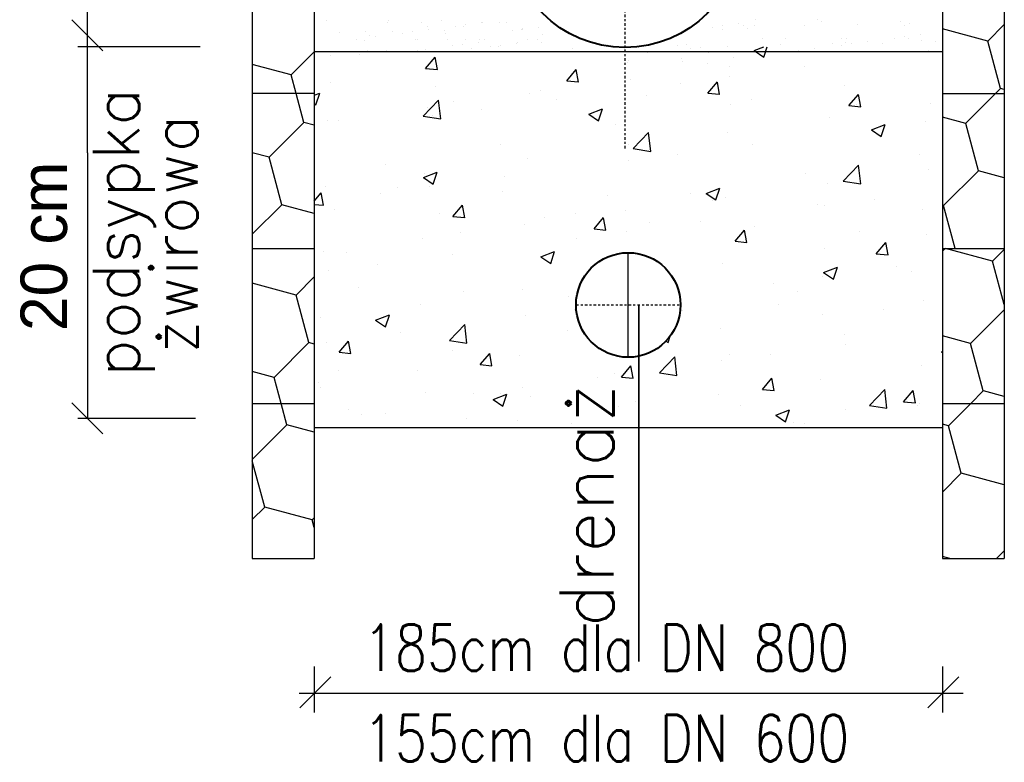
# Model space of a CAD drawing. Extents: x 10053 to 10263, y 5337 to 5664.
# Tile 9 of 14: x 10169 to 10217, y 5465 to 5501. Entities that reach past the tile are written whole.
import ezdxf

# ---------------------------------------------------------------- set-up
doc = ezdxf.new("R2010")
doc.units = 0
doc.header["$LTSCALE"] = 0.01
doc.linetypes.add('DASHDOT', pattern=[25.4, 12.7, -6.35, 0, -6.35])
doc.layers.get('0').update_dxf_attribs({"linetype": 'CONTINUOUS'})
for name, color, linetype in [('kreskowania', 254, 'CONTINUOUS'), ('NAPISY', 7, 'CONTINUOUS'), ('osie', 7, 'DASHDOT')]:
    doc.layers.add(name, color=color, linetype=linetype)
for name, color, linetype, lineweight in [('odnośniki grube', 21, 'CONTINUOUS', 35), ('rury', 130, 'CONTINUOUS', 40), ('ŚCIANY', 2, 'CONTINUOUS', 25)]:
    doc.layers.add(name, color=color, linetype=linetype, lineweight=lineweight)
doc.styles.add('ROMANS', font='ROMANS')
doc.styles.get("Standard").update_dxf_attribs({"font": 'txt', "height": 0.003})
doc.styles.add('STYLE1', font='simplex.shx', dxfattribs={"width": 0.8})

msp = doc.modelspace()

# ---------------------------------------------------------------- linework, layer by layer
at = {"layer": 'kreskowania', "color": 7}
for p, q in [((10183.719, 5501.308), (10183.719, 5501.308)), ((10186.692, 5501.237), (10186.692, 5501.237)), ((10186.705, 5501.314), (10186.705, 5501.314)), ((10188.331, 5501.219), (10188.331, 5501.219)), ((10189.282, 5501.33), (10189.282, 5501.33)), ((10191.251, 5501.204), (10191.251, 5501.204)), ((10191.317, 5501.224), (10191.317, 5501.224)), ((10192.14, 5501.229), (10192.14, 5501.229)), ((10192.457, 5501.215), (10192.457, 5501.215)), ((10203.786, 5501.159), (10203.786, 5501.159)), ((10204.622, 5501.346), (10204.622, 5501.346)), ((10207.608, 5501.352), (10207.608, 5501.352)), ((10207.847, 5501.292), (10207.847, 5501.292)), ((10209.597, 5501.143), (10209.597, 5501.143)), ((10211.684, 5501.259), (10211.684, 5501.259)), ((10212.107, 5501.175), (10212.107, 5501.175)), ((10184.349, 5500.709), (10184.349, 5500.709)), ((10185.61, 5500.771), (10185.61, 5500.771)), ((10186.939, 5500.802), (10186.939, 5500.802)), ((10187.391, 5500.696), (10187.391, 5500.696)), ((10187.89, 5500.762), (10187.89, 5500.762)), ((10188.617, 5501.01), (10188.617, 5501.01)), ((10188.67, 5500.864), (10188.67, 5500.864)), ((10189.449, 5500.834), (10189.449, 5500.834)), ((10189.503, 5500.686), (10189.503, 5500.686)), ((10189.972, 5501.036), (10189.972, 5501.036)), ((10190.371, 5501.029), (10190.371, 5501.029)), ((10190.472, 5501.102), (10190.472, 5501.102)), ((10192.764, 5500.809), (10192.764, 5500.809)), ((10193.201, 5500.863), (10193.201, 5500.863)), ((10193.229, 5500.928), (10193.229, 5500.928)), ((10193.263, 5500.875), (10193.263, 5500.875)), ((10194.043, 5500.977), (10194.043, 5500.977)), ((10202.507, 5500.991), (10202.507, 5500.991)), ((10202.981, 5500.863), (10202.981, 5500.863)), ((10203.006, 5501.056), (10203.006, 5501.056)), ((10204.027, 5501.072), (10204.027, 5501.072)), ((10204.203, 5500.91), (10204.203, 5500.91)), ((10204.554, 5501.061), (10204.554, 5501.061)), ((10207.007, 5501.049), (10207.007, 5501.049)), ((10211.861, 5501.097), (10211.861, 5501.097)), ((10215.927, 5500.317), (10213.714, 5500.91)), ((10215.927, 5500.317), (10216.734, 5501.125)), ((10185.174, 5500.381), (10185.174, 5500.381)), ((10185.536, 5500.35), (10185.536, 5500.35)), ((10185.787, 5500.609), (10185.787, 5500.609)), ((10186.089, 5500.525), (10186.089, 5500.525)), ((10188.046, 5500.382), (10188.046, 5500.382)), ((10188.16, 5500.386), (10188.16, 5500.386)), ((10189.575, 5500.373), (10189.575, 5500.373)), ((10190.499, 5500.37), (10190.499, 5500.37)), ((10191.108, 5500.267), (10191.108, 5500.267)), ((10191.147, 5500.392), (10191.147, 5500.392)), ((10191.418, 5500.413), (10191.418, 5500.413)), ((10192.953, 5500.216), (10192.953, 5500.216)), ((10193.019, 5500.236), (10193.019, 5500.236)), ((10193.493, 5500.374), (10193.493, 5500.374)), ((10193.982, 5500.388), (10193.982, 5500.388)), ((10194.159, 5500.226), (10194.159, 5500.226)), ((10194.246, 5500.615), (10194.246, 5500.615)), ((10204.965, 5500.45), (10204.965, 5500.45)), ((10206.077, 5500.419), (10206.077, 5500.419)), ((10208.361, 5500.194), (10208.361, 5500.194)), ((10208.802, 5500.417), (10208.802, 5500.417)), ((10208.978, 5500.256), (10208.978, 5500.256)), ((10209.064, 5500.424), (10209.064, 5500.424)), ((10209.281, 5500.176), (10209.281, 5500.176)), ((10210.06, 5500.279), (10210.06, 5500.279)), ((10210.814, 5500.182), (10210.814, 5500.182)), ((10211.363, 5500.451), (10211.363, 5500.451)), ((10211.862, 5500.516), (10211.862, 5500.516)), ((10212.05, 5500.43), (10212.05, 5500.43)), ((10212.642, 5500.619), (10212.642, 5500.619)), ((10212.695, 5500.333), (10212.695, 5500.333)), ((10213.404, 5500.276), (10213.404, 5500.276)), ((10216.547, 5498.001), (10215.926, 5500.317)), ((10181.98, 5498.667), (10183.104, 5499.791)), ((10183.192, 5499.821), (10183.192, 5499.821)), ((10185.702, 5499.853), (10185.702, 5499.853)), ((10186.621, 5499.844), (10186.621, 5499.844)), ((10187.748, 5499.824), (10187.748, 5499.824)), ((10188.155, 5499.842), (10188.155, 5499.842)), ((10188.527, 5499.927), (10188.527, 5499.927)), ((10189.83, 5500.098), (10189.83, 5500.098)), ((10190.329, 5500.164), (10190.329, 5500.164)), ((10190.458, 5499.811), (10190.458, 5499.811)), ((10190.745, 5499.935), (10190.745, 5499.935)), ((10191.674, 5500.047), (10191.674, 5500.047)), ((10192.073, 5500.04), (10192.073, 5500.04)), ((10192.173, 5500.113), (10192.173, 5500.113)), ((10195.708, 5499.955), (10195.708, 5499.955)), ((10197.407, 5500.168), (10197.407, 5500.168)), ((10198.918, 5500.003), (10198.918, 5500.003)), ((10199.323, 5499.745), (10199.323, 5499.745)), ((10200.808, 5500.08), (10200.808, 5500.08)), ((10201.244, 5500.135), (10201.244, 5500.135)), ((10201.421, 5499.973), (10201.421, 5499.973)), ((10201.905, 5500.008), (10201.905, 5500.008)), ((10202.309, 5499.75), (10202.309, 5499.75)), ((10203.261, 5500.069), (10203.261, 5500.069)), ((10204.539, 5499.849), (10205.007, 5500.029)), ((10204.539, 5499.849), (10205.016, 5499.527)), ((10205.016, 5499.527), (10205.184, 5500.029)), ((10205.851, 5500.162), (10205.851, 5500.162)), ((10206.7, 5499.837), (10206.7, 5499.837)), ((10207.479, 5499.939), (10207.479, 5499.939)), ((10208.344, 5499.782), (10208.344, 5499.782)), ((10208.782, 5500.111), (10208.782, 5500.111)), ((10213.031, 5499.863), (10213.031, 5499.863)), ((10183.89, 5499.634), (10183.89, 5499.634)), ((10185.322, 5499.664), (10185.322, 5499.664)), ((10188.531, 5498.973), (10188.994, 5499.524)), ((10189.105, 5498.922), (10188.994, 5499.523)), ((10198.361, 5499.294), (10198.361, 5499.294)), ((10198.425, 5499.389), (10198.425, 5499.389)), ((10201.015, 5499.483), (10201.015, 5499.483)), ((10201.072, 5499.305), (10201.072, 5499.305)), ((10202.255, 5499.209), (10202.255, 5499.209)), ((10203.525, 5499.515), (10203.525, 5499.515)), ((10181.98, 5498.666), (10180.084, 5499.174)), ((10188.531, 5498.973), (10189.104, 5498.923)), ((10195.409, 5498.372), (10195.871, 5498.922)), ((10195.982, 5498.32), (10195.872, 5498.922)), ((10203.364, 5499.064), (10203.364, 5499.064)), ((10206.975, 5499.065), (10206.975, 5499.065)), ((10182.223, 5497.756), (10181.98, 5498.666)), ((10183.916, 5498.316), (10183.916, 5498.316)), ((10195.409, 5498.371), (10195.982, 5498.321)), ((10195.479, 5498.345), (10195.479, 5498.345)), ((10198.521, 5498.45), (10198.521, 5498.45)), ((10200.943, 5498.271), (10200.943, 5498.271)), ((10202.287, 5497.77), (10202.749, 5498.321)), ((10202.86, 5497.719), (10202.749, 5498.32)), ((10203.344, 5498.587), (10203.344, 5498.587)), ((10183.104, 5497.679), (10183.373, 5497.782)), ((10183.178, 5497.202), (10183.373, 5497.782)), ((10189.035, 5498.1), (10189.035, 5498.1)), ((10193.597, 5497.774), (10193.597, 5497.774)), ((10194.154, 5497.883), (10194.154, 5497.883)), ((10202.287, 5497.77), (10202.86, 5497.72)), ((10208.961, 5498.16), (10208.961, 5498.16)), ((10216.302, 5497.756), (10216.547, 5498.002)), ((10216.734, 5497.951), (10216.547, 5498.001)), ((10182.6, 5496.351), (10182.223, 5497.756)), ((10188.42, 5496.661), (10189.167, 5497.439)), ((10189.273, 5496.528), (10189.167, 5497.439)), ((10189.887, 5497.385), (10189.887, 5497.385)), ((10194.887, 5497.474), (10194.887, 5497.474)), ((10199.273, 5497.667), (10199.273, 5497.667)), ((10204.392, 5497.451), (10204.392, 5497.451)), ((10209.165, 5497.168), (10209.627, 5497.719)), ((10209.738, 5497.117), (10209.627, 5497.718)), ((10214.852, 5496.307), (10216.302, 5497.756)), ((10183.104, 5497.252), (10183.178, 5497.202)), ((10188.617, 5497.056), (10188.617, 5497.056)), ((10191.256, 5496.996), (10191.256, 5496.996)), ((10196.482, 5496.756), (10197.154, 5497.014)), ((10196.959, 5496.434), (10197.154, 5497.014)), ((10203.369, 5497.2), (10203.369, 5497.2)), ((10209.165, 5497.168), (10209.738, 5497.118)), ((10209.51, 5497.234), (10209.51, 5497.234)), ((10213.151, 5497.265), (10213.151, 5497.265)), ((10180.905, 5494.656), (10182.6, 5496.351)), ((10183.104, 5496.216), (10182.6, 5496.351)), ((10183.773, 5496.442), (10183.773, 5496.442)), ((10184.295, 5496.425), (10184.295, 5496.425)), ((10188.42, 5496.66), (10189.273, 5496.528)), ((10188.855, 5496.68), (10188.855, 5496.68)), ((10196.482, 5496.756), (10196.959, 5496.434)), ((10208.228, 5496.59), (10208.228, 5496.59)), ((10212.909, 5496.397), (10212.909, 5496.397)), ((10214.852, 5496.306), (10213.714, 5496.611)), ((10197.777, 5496.24), (10197.777, 5496.24)), ((10198.654, 5495.073), (10199.4, 5495.852)), ((10199.506, 5494.941), (10199.4, 5495.852)), ((10203.247, 5495.871), (10203.247, 5495.871)), ((10210.263, 5495.988), (10210.934, 5496.246)), ((10210.263, 5495.988), (10210.74, 5495.666)), ((10210.509, 5496.081), (10210.509, 5496.081)), ((10210.74, 5495.666), (10210.934, 5496.246)), ((10215.472, 5493.991), (10214.852, 5496.306)), ((10192.185, 5495.28), (10192.185, 5495.28)), ((10198.404, 5495.258), (10198.404, 5495.258)), ((10198.654, 5495.073), (10199.506, 5494.941)), ((10204.453, 5495.283), (10204.453, 5495.283)), ((10180.905, 5494.656), (10180.084, 5494.876)), ((10181.525, 5492.34), (10180.905, 5494.656)), ((10193.481, 5494.582), (10193.481, 5494.582)), ((10198.421, 5494.489), (10198.421, 5494.489)), ((10200.821, 5494.805), (10200.821, 5494.805)), ((10212.624, 5494.804), (10212.624, 5494.804)), ((10186.593, 5494.32), (10186.593, 5494.32)), ((10208.887, 5493.486), (10209.634, 5494.265)), ((10209.74, 5493.354), (10209.634, 5494.265)), ((10213.035, 5494.073), (10213.035, 5494.073)), ((10213.777, 5492.296), (10215.472, 5493.991)), ((10216.734, 5493.653), (10215.472, 5493.991)), ((10188.425, 5493.663), (10189.097, 5493.921)), ((10188.425, 5493.663), (10188.902, 5493.341)), ((10188.5, 5493.863), (10188.5, 5493.863)), ((10188.902, 5493.341), (10189.097, 5493.921)), ((10192.365, 5493.692), (10192.365, 5493.692)), ((10207.031, 5493.844), (10207.031, 5493.844)), ((10208.887, 5493.486), (10209.74, 5493.354)), ((10183.657, 5493.25), (10183.657, 5493.25)), ((10187.168, 5493.2), (10187.168, 5493.2)), ((10188.733, 5493.214), (10188.733, 5493.214)), ((10192.287, 5492.983), (10192.287, 5492.983)), ((10202.206, 5492.895), (10202.877, 5493.153)), ((10202.683, 5492.574), (10202.877, 5493.153)), ((10208.111, 5493.398), (10208.111, 5493.398)), ((10183.104, 5492.506), (10183.446, 5492.913)), ((10183.557, 5492.311), (10183.446, 5492.912)), ((10186.332, 5492.898), (10186.332, 5492.898)), ((10197.405, 5492.767), (10197.405, 5492.767)), ((10201.439, 5492.884), (10201.439, 5492.884)), ((10202.206, 5492.895), (10202.683, 5492.573)), ((10202.524, 5492.551), (10202.524, 5492.551)), ((10203.131, 5492.679), (10203.131, 5492.679)), ((10210.387, 5492.615), (10210.387, 5492.615)), ((10180.084, 5490.899), (10181.526, 5492.34)), ((10183.104, 5491.917), (10181.526, 5492.34)), ((10183.104, 5492.352), (10183.557, 5492.312)), ((10184.071, 5492.128), (10184.071, 5492.128)), ((10189.862, 5491.76), (10190.324, 5492.311)), ((10190.435, 5491.709), (10190.324, 5492.311)), ((10198.287, 5492.065), (10198.287, 5492.065)), ((10207.643, 5492.334), (10207.643, 5492.334)), ((10207.986, 5492.299), (10207.986, 5492.299)), ((10212.762, 5492.118), (10212.762, 5492.118)), ((10213.777, 5492.296), (10213.714, 5492.313)), ((10214.337, 5490.206), (10213.777, 5492.296)), ((10189.19, 5491.912), (10189.19, 5491.912)), ((10189.862, 5491.76), (10190.435, 5491.71)), ((10194.308, 5491.695), (10194.308, 5491.695)), ((10195.847, 5491.924), (10195.847, 5491.924)), ((10196.74, 5491.159), (10197.202, 5491.71)), ((10197.313, 5491.108), (10197.202, 5491.709)), ((10193.364, 5491.39), (10193.364, 5491.39)), ((10196.739, 5491.159), (10197.313, 5491.109)), ((10199.427, 5491.479), (10199.427, 5491.479)), ((10201.93, 5491.501), (10201.93, 5491.501)), ((10203.618, 5490.557), (10204.08, 5491.108)), ((10204.191, 5490.506), (10204.08, 5491.107)), ((10204.546, 5491.263), (10204.546, 5491.263)), ((10188.384, 5490.671), (10188.384, 5490.671)), ((10190.255, 5490.964), (10190.255, 5490.964)), ((10195.898, 5490.707), (10195.898, 5490.707)), ((10198.299, 5491.023), (10198.299, 5491.023)), ((10209.665, 5491.046), (10209.665, 5491.046)), ((10212.918, 5490.881), (10212.918, 5490.881)), ((10203.617, 5490.557), (10204.19, 5490.507)), ((10207.995, 5490.206), (10207.995, 5490.206)), ((10210.495, 5489.955), (10210.958, 5490.506)), ((10211.068, 5489.904), (10210.958, 5490.505)), ((10213.714, 5490.075), (10213.845, 5490.206)), ((10216.167, 5489.591), (10213.872, 5490.206)), ((10216.167, 5489.591), (10216.734, 5490.159)), ((10183.54, 5490.057), (10183.54, 5490.057)), ((10184.663, 5490.004), (10184.663, 5490.004)), ((10189.842, 5489.91), (10189.842, 5489.91)), ((10194.149, 5489.803), (10194.82, 5490.06)), ((10194.149, 5489.802), (10194.626, 5489.481)), ((10194.626, 5489.481), (10194.82, 5490.06)), ((10210.495, 5489.955), (10211.068, 5489.905)), ((10186.21, 5489.432), (10186.21, 5489.432)), ((10203.014, 5489.487), (10203.014, 5489.487)), ((10207.93, 5489.035), (10208.601, 5489.292)), ((10208.407, 5488.713), (10208.601, 5489.292)), ((10211.496, 5489.311), (10211.496, 5489.311)), ((10216.734, 5487.472), (10216.166, 5489.591)), ((10182.22, 5487.941), (10183.104, 5488.825)), ((10183.81, 5489.116), (10183.81, 5489.116)), ((10207.864, 5488.833), (10207.864, 5488.833)), ((10207.93, 5489.034), (10208.407, 5488.713)), ((10212.228, 5489.082), (10212.228, 5489.082)), ((10182.22, 5487.941), (10180.084, 5488.513)), ((10185.26, 5488.325), (10185.26, 5488.325)), ((10193.247, 5488.198), (10193.247, 5488.198)), ((10205.464, 5488.517), (10205.464, 5488.517)), ((10182.84, 5485.625), (10182.22, 5487.941)), ((10190.379, 5488.109), (10190.379, 5488.109)), ((10195.498, 5487.893), (10195.498, 5487.893)), ((10206.635, 5488.122), (10206.635, 5488.122)), ((10188.267, 5487.479), (10188.267, 5487.479)), ((10195.776, 5487.241), (10195.776, 5487.241)), ((10205.735, 5487.46), (10205.735, 5487.46)), ((10210.854, 5487.244), (10210.854, 5487.244)), ((10212.801, 5487.689), (10212.801, 5487.689)), ((10215.092, 5485.581), (10216.734, 5487.223)), ((10183.424, 5486.865), (10183.424, 5486.865)), ((10186.092, 5486.71), (10186.764, 5486.968)), ((10186.569, 5486.388), (10186.764, 5486.967)), ((10193.375, 5486.925), (10193.375, 5486.925)), ((10201.043, 5487.163), (10201.043, 5487.163)), ((10207.878, 5487.014), (10207.878, 5487.014)), ((10186.092, 5486.71), (10186.569, 5486.388)), ((10189.691, 5485.733), (10190.438, 5486.511)), ((10190.544, 5485.6), (10190.438, 5486.511)), ((10202.898, 5486.295), (10202.898, 5486.295)), ((10187.319, 5486.128), (10187.319, 5486.128)), ((10195.451, 5486.203), (10195.451, 5486.203)), ((10200.35, 5485.62), (10200.457, 5485.939)), ((10208.933, 5486.017), (10208.933, 5486.017)), ((10215.092, 5485.58), (10213.714, 5485.95)), ((10181.145, 5483.93), (10182.84, 5485.625)), ((10183.104, 5485.554), (10182.84, 5485.625)), ((10183.688, 5485.65), (10183.688, 5485.65)), ((10184.315, 5485.149), (10184.777, 5485.7)), ((10184.888, 5485.098), (10184.777, 5485.7)), ((10189.691, 5485.732), (10190.544, 5485.6)), ((10200.246, 5485.69), (10200.35, 5485.62)), ((10208.973, 5485.529), (10208.973, 5485.529)), ((10215.712, 5483.265), (10215.092, 5485.58)), ((10184.314, 5485.149), (10184.887, 5485.099)), ((10189.859, 5485.243), (10189.859, 5485.243)), ((10191.192, 5484.548), (10191.655, 5485.099)), ((10191.766, 5484.497), (10191.655, 5485.098)), ((10193.131, 5485.006), (10193.131, 5485.006)), ((10199.925, 5484.145), (10200.672, 5484.924)), ((10200.778, 5484.013), (10200.672, 5484.924)), ((10203.341, 5485.057), (10203.341, 5485.057)), ((10205.341, 5485.051), (10205.341, 5485.051)), ((10213.653, 5485.174), (10213.714, 5485.197)), ((10213.653, 5485.174), (10213.714, 5485.133)), ((10191.192, 5484.548), (10191.765, 5484.498)), ((10198.07, 5483.946), (10198.532, 5484.497)), ((10198.643, 5483.895), (10198.532, 5484.496)), ((10202.941, 5484.735), (10202.941, 5484.735)), ((10212.685, 5484.497), (10212.685, 5484.497)), ((10181.145, 5483.93), (10180.084, 5484.214)), ((10181.486, 5482.656), (10181.145, 5483.93)), ((10184.267, 5484.283), (10184.267, 5484.283)), ((10188.15, 5484.287), (10188.15, 5484.287)), ((10196.885, 5483.937), (10196.885, 5483.937)), ((10197.749, 5484.097), (10197.749, 5484.097)), ((10198.07, 5483.946), (10198.643, 5483.896)), ((10199.925, 5484.145), (10200.778, 5484.013)), ((10204.948, 5483.344), (10205.41, 5483.895)), ((10205.521, 5483.293), (10205.41, 5483.894)), ((10183.307, 5483.673), (10183.307, 5483.673)), ((10183.393, 5483.425), (10183.393, 5483.425)), ((10193.253, 5483.459), (10193.253, 5483.459)), ((10207.761, 5483.822), (10207.761, 5483.822)), ((10188.512, 5483.209), (10188.512, 5483.209)), ((10190.853, 5483.143), (10190.853, 5483.143)), ((10191.816, 5482.849), (10192.487, 5483.107)), ((10192.157, 5483.137), (10192.157, 5483.137)), ((10192.293, 5482.527), (10192.487, 5483.107)), ((10193.63, 5482.993), (10193.63, 5482.993)), ((10202.781, 5483.103), (10202.781, 5483.103)), ((10204.948, 5483.344), (10205.521, 5483.294)), ((10210.159, 5482.558), (10210.905, 5483.337)), ((10211.011, 5482.426), (10210.905, 5483.337)), ((10211.826, 5482.743), (10212.288, 5483.293)), ((10212.399, 5482.691), (10212.288, 5483.292)), ((10215.103, 5482.656), (10215.712, 5483.265)), ((10216.734, 5482.991), (10215.713, 5483.265)), ((10181.765, 5481.614), (10181.486, 5482.656)), ((10191.816, 5482.849), (10192.293, 5482.527)), ((10197.938, 5482.489), (10197.938, 5482.489)), ((10198.749, 5482.777), (10198.749, 5482.777)), ((10203.868, 5482.56), (10203.868, 5482.56)), ((10210.159, 5482.558), (10211.012, 5482.426)), ((10211.826, 5482.742), (10212.399, 5482.692)), ((10212.507, 5482.544), (10212.507, 5482.544)), ((10212.595, 5482.661), (10212.595, 5482.661)), ((10214.017, 5481.57), (10215.103, 5482.656)), ((10184.797, 5482.346), (10184.797, 5482.346)), ((10185.415, 5482.137), (10185.415, 5482.137)), ((10186.564, 5482.177), (10186.564, 5482.177)), ((10205.596, 5482.081), (10206.073, 5481.759)), ((10205.597, 5482.081), (10206.268, 5482.339)), ((10206.073, 5481.759), (10206.268, 5482.339)), ((10208.987, 5482.344), (10208.987, 5482.344)), ((10180.084, 5479.933), (10181.766, 5481.615)), ((10183.104, 5481.256), (10181.766, 5481.614)), ((10190.533, 5481.921), (10190.533, 5481.921)), ((10193.014, 5481.814), (10193.014, 5481.814)), ((10195.652, 5481.705), (10195.652, 5481.705)), ((10200.771, 5481.489), (10200.771, 5481.489)), ((10206.451, 5481.747), (10206.451, 5481.747)), ((10207.003, 5481.701), (10207.003, 5481.701)), ((10214.017, 5481.57), (10213.714, 5481.651)), ((10214.638, 5479.254), (10214.017, 5481.57)), ((10180.691, 5477.604), (10180.084, 5479.868)), ((10213.714, 5478.331), (10214.638, 5479.254)), ((10216.734, 5478.692), (10214.638, 5479.254)), ((10180.084, 5476.997), (10180.691, 5477.604)), ((10183.007, 5476.983), (10180.691, 5477.604)), ((10183.104, 5476.618), (10183.006, 5476.983)), ((10183.007, 5476.983), (10183.104, 5477.081)), ((10216.361, 5475.105), (10216.734, 5475.479)), ((10214.079, 5475.105), (10213.714, 5475.203))]:
    msp.add_line(p, q, dxfattribs=at)
at = {"layer": 'NAPISY', "color": 7}
for p, q in [((10172.052, 5494.875), (10172.052, 5501.733)), ((10171.297, 5501.354), (10172.807, 5499.844)), ((10172.807, 5499.844), (10171.297, 5501.354)), ((10177.549, 5500.032), (10171.58, 5500.032)), ((10177.549, 5500.032), (10171.58, 5500.032)), ((10172.052, 5494.875), (10172.052, 5481.929)), ((10198.409, 5484.908), (10198.409, 5490.005)), ((10171.297, 5482.684), (10172.807, 5481.174)), ((10177.313, 5481.929), (10171.58, 5481.929)), ((10182.406, 5467.821), (10183.916, 5469.331)), ((10213.001, 5467.821), (10214.511, 5469.331))]:
    msp.add_line(p, q, dxfattribs=at)
at = {"layer": 'NAPISY'}
for p, q in [((10183.104, 5469.837), (10183.104, 5467.606)), ((10213.714, 5469.837), (10213.714, 5467.606)), ((10182.367, 5468.536), (10214.722, 5468.536))]:
    msp.add_line(p, q, dxfattribs=at)
at = {"layer": 'odnośniki grube', "color": 7}
msp.add_line((10198.916, 5470.085), (10198.916, 5487.456), dxfattribs=at)
at = {"layer": 'osie', "color": 7}
for p, q in [((10198.246, 5517.838), (10198.246, 5495.026)), ((10195.861, 5487.456), (10200.957, 5487.456))]:
    msp.add_line(p, q, dxfattribs=at)
at = {"layer": 'rury', "color": 7}
for centre, radius in [((10198.246, 5505.662), 5.663), ((10198.409, 5487.456), 2.548)]:
    msp.add_circle(centre, radius, dxfattribs=at)
at = {"layer": 'ŚCIANY', "color": 7}
for p, q in [((10180.084, 5573.26), (10180.084, 5475.105)), ((10183.104, 5573.26), (10183.104, 5475.105)), ((10213.714, 5573.26), (10213.714, 5475.105)), ((10216.734, 5573.26), (10216.734, 5475.105)), ((10183.104, 5499.801), (10213.714, 5499.801)), ((10183.104, 5497.756), (10180.084, 5497.756)), ((10213.714, 5497.756), (10216.734, 5497.756)), ((10180.084, 5490.206), (10183.104, 5490.206)), ((10213.714, 5490.206), (10216.734, 5490.206)), ((10180.084, 5482.656), (10183.104, 5482.656)), ((10213.714, 5482.656), (10216.734, 5482.656)), ((10183.104, 5481.482), (10213.714, 5481.482)), ((10180.084, 5475.105), (10183.104, 5475.105)), ((10213.714, 5475.105), (10216.734, 5475.105))]:
    msp.add_line(p, q, dxfattribs=at)

# ---------------------------------------------------------------- texts
at = {"color": 7}
msp.add_text('20 cm', height=2.2651, rotation=90, dxfattribs=at).set_placement((10171.054, 5486.188))
at = {"color": 7, "style": 'STYLE1', "width": 0.8}
for s, p in [('185cm dla DN 800', (10185.492, 5469.627)), ('155cm dla DN 600', (10185.492, 5465.214))]:
    msp.add_text(s, height=2.26512, dxfattribs=at).set_placement(p)
at = {"layer": 'NAPISY', "color": 7, "style": 'ROMANS'}
for s, height, p in [('żwirowa', 2.2651, (10177.416, 5485.084)), ('podsypka', 2.2651, (10174.578, 5483.952)), ('drenaż', 2.6426, (10197.694, 5471.738))]:
    msp.add_text(s, height=height, rotation=90, dxfattribs=at).set_placement(p)

doc.saveas('drawing.dxf')
